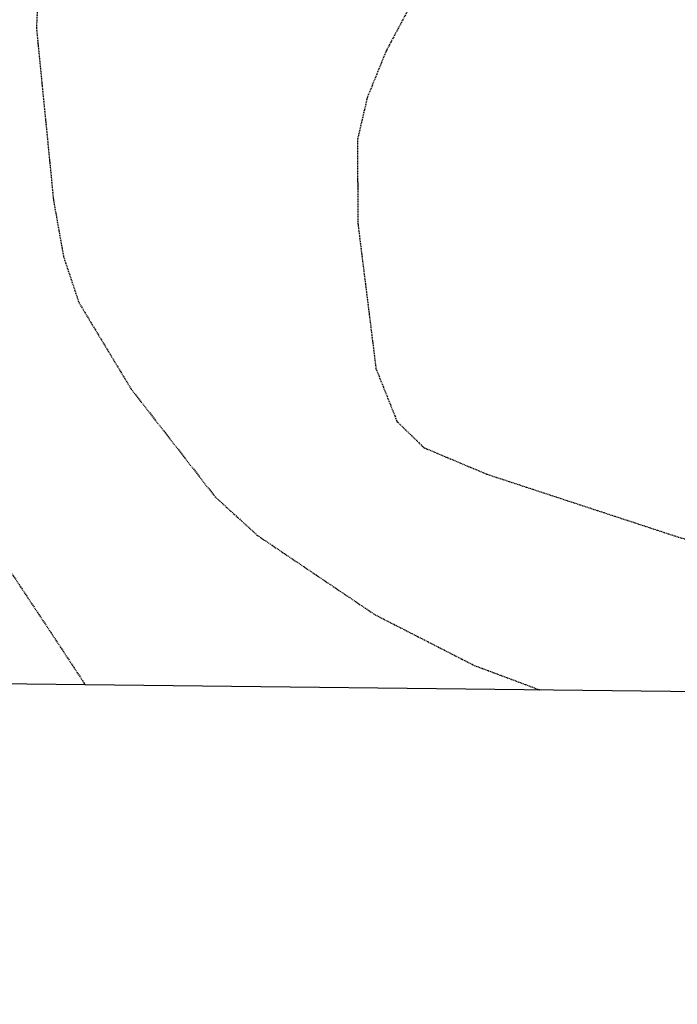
# Model space of a CAD drawing. Header units: feet. Extents: x -2779 to 2255280, y -1593 to 614924.
# Tile 98 of 125: x 2245783 to 2245887, y 593578 to 593735. Entities that reach past the tile are written whole.
import ezdxf

# ---------------------------------------------------------------- set-up
doc = ezdxf.new("R2010")
doc.units = ezdxf.units.FT
doc.header["$MEASUREMENT"] = 0
doc.linetypes.add('OhDOT_USTN3', pattern=[0.22, 0.165, -0.055])
doc.layers.add('DT_X_Contour_Minor', color=136, linetype='OhDOT_USTN3')
doc.layers.add('MacedoniaMunicipalBoundar', color=7, linetype='Continuous')

msp = doc.modelspace()

# ---------------------------------------------------------------- linework, layer by layer
at = {"layer": 'DT_X_Contour_Minor'}
for points in [[(2245860.76, 593906.95), (2245879.14, 593879.23), (2245883.88, 593870.75), (2245886.34, 593863.06), (2245885.93, 593856.19), (2245882.92, 593849.4), (2245864.53, 593823.55), (2245854.35, 593811.82), (2245802.17, 593782.01), (2245789.09, 593752.56), (2245785.56, 593741.22), (2245785.2, 593733.6), (2245787.93, 593706.08), (2245789.53, 593697.13), (2245791.98, 593689.79), (2245800.31, 593676), (2245813.68, 593658.84), (2245820.46, 593652.65), (2245839.23, 593639.99), (2245855.06, 593631.9), (2245865.54, 593627.98)], [(2245777.34, 593902.14), (2245774.08, 593877.73), (2245772.23, 593870.87), (2245759.02, 593846.11), (2245750.52, 593826.65), (2245744.44, 593819.94), (2245723.19, 593804.21), (2245719.92, 593799.76), (2245714.78, 593786.82), (2245711.14, 593767.74), (2245711.45, 593758.53), (2245728.06, 593721.33), (2245735.28, 593707.21), (2245770.96, 593662.09), (2245787.7, 593636.86), (2245793, 593628.79)], [(2245850.16, 593747.2), (2245840.99, 593729.93), (2245837.98, 593722.5), (2245836.43, 593715.83), (2245836.48, 593702.5), (2245839.37, 593679.29), (2245842.73, 593670.84), (2245847.02, 593666.65), (2245857.12, 593662.4), (2245888.02, 593652.25), (2245897.85, 593649.82), (2245928.93, 593647.05), (2245939.4, 593646.03), (2245943.65, 593647.76), (2245959.14, 593658.92), (2245978.22, 593671.4), (2246028.53, 593709.87)]]:
    msp.add_lwpolyline(points, dxfattribs=at)
at = {"layer": 'MacedoniaMunicipalBoundar'}
msp.add_lwpolyline([(2246251.15, 592333.36), (2246242.22, 593623.76), (2245411.91, 593633.05), (2245332.82, 593633.94), (2243516.28, 593655.31), (2242757.29, 593657.77), (2241846.01, 593664.46), (2241397.56, 593679.82)], dxfattribs=at)

doc.saveas('drawing.dxf')
